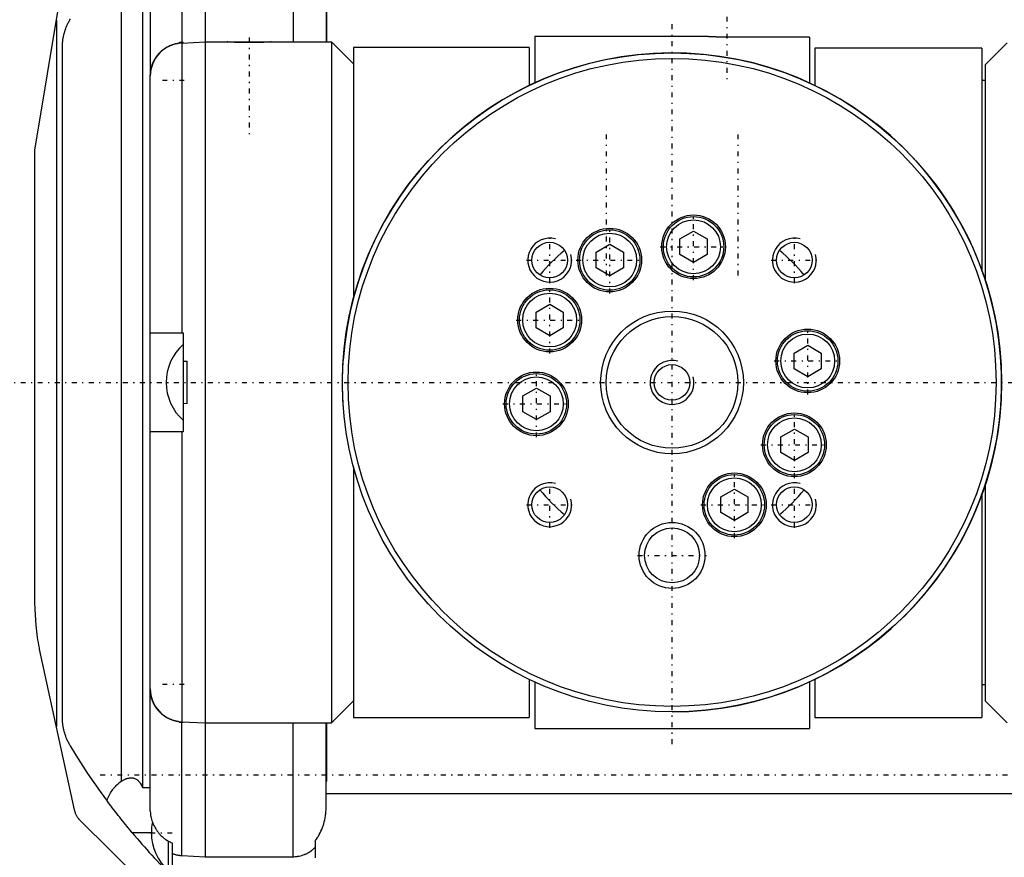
# Model space of a CAD drawing. Extents: x -109 to 109, y -1 to 887.
# Tile 7 of 11: x -59 to 30, y 677 to 753. Entities that reach past the tile are written whole.
import ezdxf

# ---------------------------------------------------------------- set-up
doc = ezdxf.new("R2010")
doc.units = 0
doc.linetypes.add('CENTER', pattern=[1.5, 0.45, -0.5, 0.05, -0.5])
for name, color, linetype in [('AM_0', 7, 'CONTINUOUS'), ('AM_10', 7, 'CONTINUOUS'), ('AM_7', 7, 'CENTER')]:
    doc.layers.add(name, color=color, linetype=linetype)

msp = doc.modelspace()

# ---------------------------------------------------------------- linework, layer by layer
at = {"layer": 'AM_0', "color": 7, "linetype": 'CONTINUOUS'}
for p, q in [((-44.639, 763.075), (-44.639, 750.953)), ((-42.5, 763.184), (-42.5, 676.816)), ((-34.5, 763.184), (-34.5, 751)), ((-58, 741.16), (-55.006, 759.302)), ((-47.5, 759.025), (-47.5, 747.92)), ((-31.5, 758.95), (-31.5, 750.978)), ((-48.219, 756.878), (-48.219, 683.122)), ((-50.139, 756.314), (-50.139, 683.686)), ((-31.416, 751), (-31.416, 756.309)), ((-56.052, 752.961), (-56.052, 688.675)), ((3, 751.5), (-12.5, 751.5)), ((-12.5, 751.5), (-12.5, 747.297)), ((12.5, 751.436), (4.887, 751.437)), ((12.5, 751.436), (12.5, 747.288)), ((-55.5, 689.492), (-55.5, 750.508)), ((-44.5, 750.95), (-44.843, 750.95)), ((-44.843, 750.95), (-44.843, 750.885)), ((-44.639, 750.901), (-42.5, 751)), ((-44.639, 750.901), (-44.639, 724.5)), ((-44.5, 750.95), (-44.5, 750.907)), ((-42.5, 751), (-31, 751)), ((-29, 749), (-31, 751)), ((-31, 751), (-31, 689)), ((-13, 750.5), (-29, 750.5)), ((-29, 750.5), (-29, 727.69)), ((-13, 750.5), (-13, 747.05)), ((13, 750.434), (13, 747.056)), ((28.2, 750.434), (13, 750.434)), ((28.2, 750.434), (28.2, 730.246)), ((30.5, 750.935), (28.5, 748.931)), ((28.5, 748.931), (28.5, 729.374)), ((-47.499, 692), (-47.499, 748)), ((28.5, 747.5), (28.2, 747.5)), ((-58, 700), (-58, 741.16)), ((0.72, 733.066), (1.96, 733.782)), ((1.96, 733.782), (3.2, 733.066)), ((-6.913, 731.859), (-5.673, 732.575)), ((-5.673, 732.575), (-4.433, 731.859)), ((0.72, 731.634), (0.72, 733.066)), ((3.2, 733.066), (3.2, 731.634)), ((-6.913, 730.428), (-6.913, 731.859)), ((-4.433, 731.859), (-4.433, 730.428)), ((1.96, 730.918), (0.72, 731.634)), ((3.2, 731.634), (1.96, 730.918)), ((-5.673, 729.712), (-6.913, 730.428)), ((-4.433, 730.428), (-5.673, 729.712)), ((-12.38, 726.396), (-11.14, 727.112)), ((-11.14, 727.112), (-9.9, 726.396)), ((-12.38, 724.965), (-12.38, 726.396)), ((-9.9, 726.396), (-9.9, 724.965)), ((-47.465, 724.5), (-44.5, 724.5)), ((-44.5, 724.5), (-44.5, 715.5)), ((-11.14, 724.249), (-12.38, 724.965)), ((-9.9, 724.965), (-11.14, 724.249)), ((11.111, 722.668), (12.351, 723.384)), ((11.111, 721.236), (11.111, 722.668)), ((12.351, 723.384), (13.591, 722.668)), ((13.591, 722.668), (13.591, 721.236)), ((-44.5, 721.95), (-44.157, 721.925)), ((-44.157, 718.075), (-44.157, 721.925)), ((12.351, 720.52), (11.111, 721.236)), ((13.591, 721.236), (12.351, 720.52)), ((-13.591, 718.764), (-12.351, 719.48)), ((-12.351, 719.48), (-11.111, 718.764)), ((-44.157, 718.075), (-44.5, 718.05)), ((-13.591, 717.332), (-13.591, 718.764)), ((-11.111, 718.764), (-11.111, 717.332)), ((-12.351, 716.616), (-13.591, 717.332)), ((-11.111, 717.332), (-12.351, 716.616)), ((-44.5, 715.5), (-47.465, 715.5)), ((-44.639, 715.5), (-44.639, 689.099)), ((9.9, 715.035), (11.14, 715.751)), ((11.14, 715.751), (12.38, 715.035)), ((9.9, 713.604), (9.9, 715.035)), ((12.38, 715.035), (12.38, 713.604)), ((11.14, 712.888), (9.9, 713.604)), ((12.38, 713.604), (11.14, 712.888)), ((-29, 712.31), (-29, 689.5)), ((4.433, 709.572), (5.673, 710.288)), ((5.673, 710.288), (6.913, 709.572)), ((28.5, 710.621), (28.5, 691)), ((4.433, 708.141), (4.433, 709.572)), ((6.913, 709.572), (6.913, 708.141)), ((28.2, 709.753), (28.2, 689.5)), ((5.673, 707.425), (4.433, 708.141)), ((6.913, 708.141), (5.673, 707.425)), ((-54.406, 681.082), (-57.58, 695.722)), ((-13, 692.95), (-13, 689.5)), ((13, 692.945), (13, 689.5)), ((-47.5, 680.975), (-47.5, 692.08)), ((-12.5, 692.703), (-12.5, 688.5)), ((12.5, 692.703), (12.5, 688.5)), ((28.2, 692.5), (28.5, 692.5)), ((-31, 689), (-29, 691)), ((28.5, 691), (30.5, 689)), ((-29, 689.5), (-13, 689.5)), ((13, 689.5), (28.2, 689.5)), ((-44.843, 689.115), (-44.843, 689.05)), ((-44.843, 689.05), (-44.5, 689.05)), ((-44.639, 689.099), (-42.5, 689)), ((-44.639, 676.925), (-44.639, 689.047)), ((-44.5, 689.093), (-44.5, 689.05)), ((-42.5, 689), (-31, 689)), ((-34.5, 676.816), (-34.5, 689)), ((-31.5, 681.183), (-31.5, 689.024)), ((-31.416, 683.691), (-31.416, 689)), ((-12.5, 688.5), (12.5, 688.5)), ((-48.219, 683.122), (-47.5, 683.122)), ((-31.5, 683.691), (-31.416, 683.691)), ((-31.5, 682.58), (31.5, 682.58)), ((-44, 670.37), (-53.855, 680.082)), ((-47.403, 679), (-49.143, 679)), ((-45.843, 675.55), (-45.843, 678.229)), ((-45.5, 678.071), (-45.5, 674.992)), ((-32.5, 678.223), (-32.5, 676.704)), ((-44.639, 676.925), (-42.5, 676.816)), ((-42.5, 676.816), (-34.5, 676.816))]:
    msp.add_line(p, q, dxfattribs=at)
for points in [[(-55.5, 750.508, 0), (-55.499, 750.584, 0), (-55.495, 750.735, 0), (-55.486, 750.885, 0), (-55.48, 750.96, 0), (-55.472, 751.036, 0), (-55.454, 751.185, 0), (-55.431, 751.335, 0), (-55.404, 751.483, 0), (-55.372, 751.631, 0), (-55.336, 751.777, 0), (-55.317, 751.85, 0), (-55.296, 751.923, 0), (-55.251, 752.067, 0), (-55.202, 752.21, 0), (-55.148, 752.351, 0), (-55.09, 752.49, 0), (-55.028, 752.628, 0), (-54.996, 752.696, 0), (-54.962, 752.764, 0), (-54.892, 752.897, 0), (-54.818, 753.029, 0), (-54.78, 753.094, 0)], [(5, 751.436, 0), (4.986, 751.436, 0), (4.958, 751.436, 0), (4.93, 751.437, 0), (4.916, 751.437, 0), (4.902, 751.437, 0), (4.873, 751.437, 0), (4.845, 751.437, 0), (4.816, 751.437, 0), (4.788, 751.437, 0), (4.759, 751.437, 0), (4.745, 751.437, 0), (4.73, 751.438, 0), (4.702, 751.438, 0), (4.673, 751.438, 0), (4.644, 751.438, 0), (4.615, 751.439, 0), (4.587, 751.439, 0), (4.572, 751.439, 0), (4.558, 751.44, 0), (4.529, 751.44, 0), (4.501, 751.44, 0), (4.487, 751.441, 0), (4.472, 751.441, 0), (4.444, 751.441, 0), (4.416, 751.442, 0), (4.402, 751.442, 0), (4.387, 751.442, 0), (4.359, 751.443, 0), (4.331, 751.444, 0), (4.303, 751.444, 0), (4.276, 751.445, 0), (4.248, 751.445, 0), (4.235, 751.446, 0), (4.221, 751.446, 0), (4.194, 751.447, 0), (4.167, 751.447, 0), (4.14, 751.448, 0), (4.113, 751.449, 0), (4.087, 751.45, 0), (4.074, 751.45, 0), (4.061, 751.45, 0), (4.035, 751.451, 0), (4.009, 751.452, 0), (3.983, 751.453, 0), (3.958, 751.454, 0), (3.933, 751.455, 0), (3.921, 751.455, 0), (3.908, 751.455, 0), (3.884, 751.456, 0), (3.86, 751.457, 0), (3.836, 751.458, 0), (3.813, 751.459, 0), (3.789, 751.46, 0), (3.778, 751.46, 0), (3.766, 751.461, 0), (3.744, 751.462, 0), (3.722, 751.462, 0), (3.7, 751.463, 0), (3.678, 751.464, 0), (3.657, 751.465, 0), (3.647, 751.466, 0), (3.636, 751.466, 0), (3.616, 751.467, 0), (3.596, 751.468, 0), (3.586, 751.468, 0), (3.576, 751.469, 0), (3.556, 751.47, 0), (3.537, 751.47, 0), (3.527, 751.471, 0), (3.518, 751.471, 0), (3.499, 751.472, 0), (3.48, 751.473, 0), (3.462, 751.474, 0), (3.444, 751.475, 0), (3.426, 751.476, 0), (3.417, 751.476, 0), (3.408, 751.477, 0), (3.391, 751.478, 0), (3.374, 751.478, 0), (3.357, 751.479, 0), (3.34, 751.48, 0), (3.324, 751.481, 0), (3.316, 751.482, 0), (3.308, 751.482, 0), (3.293, 751.483, 0), (3.278, 751.484, 0), (3.263, 751.484, 0), (3.248, 751.485, 0), (3.234, 751.486, 0), (3.227, 751.486, 0), (3.221, 751.487, 0), (3.207, 751.488, 0), (3.194, 751.488, 0), (3.182, 751.489, 0), (3.17, 751.49, 0), (3.158, 751.49, 0), (3.152, 751.491, 0), (3.147, 751.491, 0), (3.136, 751.492, 0), (3.125, 751.492, 0), (3.115, 751.493, 0), (3.105, 751.493, 0), (3.096, 751.494, 0), (3.092, 751.494, 0), (3.087, 751.495, 0), (3.079, 751.495, 0), (3.071, 751.496, 0), (3.067, 751.496, 0), (3.063, 751.496, 0), (3.056, 751.496, 0), (3.049, 751.497, 0), (3.046, 751.497, 0), (3.043, 751.497, 0), (3.037, 751.498, 0), (3.032, 751.498, 0), (3.027, 751.498, 0), (3.022, 751.499, 0), (3.018, 751.499, 0), (3.016, 751.499, 0), (3.015, 751.499, 0), (3.011, 751.499, 0), (3.008, 751.499, 0), (3.006, 751.5, 0), (3.004, 751.5, 0), (3.002, 751.5, 0), (3.002, 751.5, 0), (3.001, 751.5, 0), (3, 751.5, 0), (3, 751.5, 0), (3, 751.5, 0)], [(-47.499, 748, 0), (-47.498, 748.019, 0), (-47.497, 748.057, 0), (-47.495, 748.095, 0), (-47.494, 748.115, 0), (-47.492, 748.134, 0), (-47.489, 748.173, 0), (-47.486, 748.212, 0), (-47.482, 748.251, 0), (-47.477, 748.29, 0), (-47.472, 748.33, 0), (-47.469, 748.35, 0), (-47.466, 748.369, 0), (-47.46, 748.409, 0), (-47.453, 748.448, 0), (-47.446, 748.488, 0), (-47.438, 748.527, 0), (-47.429, 748.566, 0), (-47.425, 748.586, 0), (-47.421, 748.605, 0), (-47.411, 748.644, 0), (-47.401, 748.683, 0), (-47.396, 748.702, 0), (-47.391, 748.721, 0), (-47.38, 748.759, 0), (-47.369, 748.797, 0), (-47.363, 748.816, 0), (-47.357, 748.835, 0), (-47.345, 748.872, 0), (-47.332, 748.908, 0), (-47.32, 748.944, 0), (-47.306, 748.98, 0), (-47.293, 749.015, 0), (-47.286, 749.032, 0), (-47.279, 749.05, 0), (-47.265, 749.084, 0), (-47.25, 749.118, 0), (-47.235, 749.152, 0), (-47.219, 749.187, 0), (-47.203, 749.222, 0), (-47.194, 749.239, 0), (-47.186, 749.256, 0), (-47.168, 749.291, 0), (-47.15, 749.326, 0), (-47.131, 749.36, 0), (-47.112, 749.395, 0), (-47.092, 749.43, 0), (-47.082, 749.447, 0), (-47.072, 749.464, 0), (-47.051, 749.498, 0), (-47.03, 749.532, 0), (-47.008, 749.566, 0), (-46.986, 749.599, 0), (-46.963, 749.632, 0), (-46.952, 749.649, 0), (-46.94, 749.665, 0), (-46.917, 749.697, 0), (-46.893, 749.729, 0), (-46.869, 749.761, 0), (-46.844, 749.792, 0), (-46.819, 749.823, 0), (-46.807, 749.838, 0), (-46.794, 749.853, 0), (-46.769, 749.882, 0), (-46.743, 749.912, 0), (-46.731, 749.926, 0), (-46.718, 749.94, 0), (-46.692, 749.968, 0), (-46.666, 749.996, 0), (-46.653, 750.009, 0), (-46.64, 750.022, 0), (-46.614, 750.049, 0), (-46.587, 750.075, 0), (-46.56, 750.1, 0), (-46.533, 750.126, 0), (-46.504, 750.152, 0), (-46.49, 750.165, 0), (-46.475, 750.178, 0), (-46.446, 750.203, 0), (-46.416, 750.228, 0), (-46.386, 750.253, 0), (-46.355, 750.278, 0), (-46.323, 750.302, 0), (-46.307, 750.314, 0), (-46.291, 750.326, 0), (-46.259, 750.35, 0), (-46.227, 750.373, 0), (-46.194, 750.396, 0), (-46.16, 750.419, 0), (-46.127, 750.44, 0), (-46.11, 750.451, 0), (-46.093, 750.462, 0), (-46.059, 750.483, 0), (-46.025, 750.504, 0), (-45.99, 750.524, 0), (-45.956, 750.543, 0), (-45.921, 750.562, 0), (-45.904, 750.571, 0), (-45.886, 750.58, 0), (-45.852, 750.598, 0), (-45.817, 750.615, 0), (-45.782, 750.632, 0), (-45.748, 750.648, 0), (-45.713, 750.664, 0), (-45.696, 750.671, 0), (-45.679, 750.679, 0), (-45.645, 750.693, 0), (-45.61, 750.707, 0), (-45.593, 750.714, 0), (-45.576, 750.721, 0), (-45.54, 750.734, 0), (-45.504, 750.747, 0), (-45.486, 750.753, 0), (-45.468, 750.76, 0), (-45.431, 750.772, 0), (-45.394, 750.784, 0), (-45.356, 750.795, 0), (-45.318, 750.806, 0), (-45.28, 750.817, 0), (-45.261, 750.822, 0), (-45.241, 750.827, 0), (-45.203, 750.837, 0), (-45.164, 750.846, 0), (-45.124, 750.854, 0), (-45.085, 750.862, 0), (-45.046, 750.87, 0), (-45.026, 750.873, 0), (-45.006, 750.877, 0), (-44.967, 750.883, 0), (-44.927, 750.889, 0), (-44.907, 750.892, 0)], [(-36.5, 751, 0), (-36.5, 751, 0), (-36.502, 751, 0), (-36.505, 751, 0), (-36.507, 751, 0), (-36.51, 750.999, 0), (-36.517, 750.999, 0), (-36.525, 750.998, 0), (-36.536, 750.998, 0), (-36.548, 750.997, 0), (-36.561, 750.996, 0), (-36.569, 750.996, 0), (-36.577, 750.995, 0), (-36.594, 750.994, 0), (-36.613, 750.993, 0), (-36.634, 750.992, 0), (-36.656, 750.991, 0), (-36.68, 750.99, 0), (-36.693, 750.989, 0), (-36.706, 750.988, 0), (-36.733, 750.987, 0), (-36.761, 750.985, 0), (-36.776, 750.984, 0), (-36.791, 750.984, 0), (-36.823, 750.982, 0), (-36.856, 750.98, 0), (-36.872, 750.98, 0), (-36.89, 750.979, 0), (-36.925, 750.977, 0), (-36.961, 750.975, 0), (-36.998, 750.974, 0), (-37.037, 750.972, 0), (-37.076, 750.97, 0), (-37.095, 750.969, 0), (-37.115, 750.968, 0), (-37.157, 750.967, 0), (-37.199, 750.965, 0), (-37.243, 750.963, 0), (-37.288, 750.962, 0), (-37.335, 750.96, 0), (-37.358, 750.959, 0), (-37.382, 750.958, 0), (-37.431, 750.957, 0), (-37.481, 750.955, 0), (-37.532, 750.954, 0), (-37.583, 750.952, 0), (-37.636, 750.951, 0), (-37.662, 750.95, 0), (-37.689, 750.949, 0), (-37.743, 750.948, 0), (-37.798, 750.947, 0), (-37.853, 750.946, 0), (-37.909, 750.945, 0), (-37.965, 750.944, 0), (-37.993, 750.943, 0), (-38.021, 750.943, 0), (-38.078, 750.942, 0), (-38.135, 750.941, 0), (-38.191, 750.941, 0), (-38.248, 750.94, 0), (-38.305, 750.94, 0), (-38.333, 750.94, 0), (-38.361, 750.94, 0), (-38.417, 750.939, 0), (-38.472, 750.939, 0), (-38.5, 750.939, 0), (-38.528, 750.939, 0), (-38.583, 750.939, 0), (-38.639, 750.94, 0), (-38.667, 750.94, 0), (-38.695, 750.94, 0), (-38.752, 750.94, 0), (-38.809, 750.941, 0), (-38.865, 750.941, 0), (-38.922, 750.942, 0), (-38.979, 750.943, 0), (-39.007, 750.943, 0), (-39.035, 750.944, 0), (-39.091, 750.945, 0), (-39.147, 750.946, 0), (-39.202, 750.947, 0), (-39.257, 750.948, 0), (-39.311, 750.949, 0), (-39.338, 750.95, 0), (-39.364, 750.951, 0), (-39.417, 750.952, 0), (-39.468, 750.954, 0), (-39.519, 750.955, 0), (-39.569, 750.957, 0), (-39.618, 750.958, 0), (-39.642, 750.959, 0), (-39.665, 750.96, 0), (-39.712, 750.962, 0), (-39.757, 750.963, 0), (-39.801, 750.965, 0), (-39.843, 750.967, 0), (-39.885, 750.968, 0), (-39.905, 750.969, 0), (-39.924, 750.97, 0), (-39.963, 750.972, 0), (-40.002, 750.974, 0), (-40.039, 750.975, 0), (-40.075, 750.977, 0), (-40.11, 750.979, 0), (-40.128, 750.98, 0), (-40.144, 750.98, 0), (-40.177, 750.982, 0), (-40.209, 750.984, 0), (-40.224, 750.984, 0), (-40.239, 750.985, 0), (-40.267, 750.987, 0), (-40.294, 750.988, 0), (-40.307, 750.989, 0), (-40.32, 750.99, 0), (-40.344, 750.991, 0), (-40.366, 750.992, 0), (-40.387, 750.993, 0), (-40.406, 750.994, 0), (-40.423, 750.995, 0), (-40.431, 750.996, 0), (-40.439, 750.996, 0), (-40.452, 750.997, 0), (-40.464, 750.998, 0), (-40.475, 750.998, 0), (-40.483, 750.999, 0), (-40.49, 750.999, 0), (-40.493, 751, 0), (-40.495, 751, 0), (-40.498, 751, 0), (-40.5, 751, 0), (-40.5, 751, 0)], [(-47.5, 724.477, 0), (-47.499, 724.484, 0), (-47.491, 724.494, 0), (-47.476, 724.499, 0), (-47.465, 724.5, 0)], [(-30, 720, 0), (-30, 720.014, 0), (-30, 720.042, 0), (-30, 720.07, 0), (-30, 720.084, 0), (-30, 720.098, 0), (-30, 720.127, 0), (-30, 720.155, 0), (-29.999, 720.184, 0), (-29.999, 720.212, 0), (-29.999, 720.241, 0), (-29.999, 720.255, 0), (-29.999, 720.27, 0), (-29.999, 720.298, 0), (-29.998, 720.327, 0), (-29.998, 720.356, 0), (-29.998, 720.385, 0), (-29.997, 720.413, 0), (-29.997, 720.428, 0), (-29.997, 720.442, 0), (-29.996, 720.471, 0), (-29.996, 720.499, 0), (-29.996, 720.513, 0), (-29.995, 720.528, 0), (-29.995, 720.556, 0), (-29.994, 720.584, 0), (-29.994, 720.599, 0), (-29.994, 720.613, 0), (-29.993, 720.641, 0), (-29.993, 720.669, 0), (-29.992, 720.697, 0), (-29.991, 720.724, 0), (-29.991, 720.752, 0), (-29.99, 720.765, 0), (-29.99, 720.779, 0), (-29.989, 720.806, 0), (-29.988, 720.833, 0), (-29.988, 720.86, 0), (-29.987, 720.887, 0), (-29.986, 720.913, 0), (-29.986, 720.926, 0), (-29.985, 720.939, 0), (-29.984, 720.965, 0), (-29.984, 720.991, 0), (-29.983, 721.017, 0), (-29.982, 721.042, 0), (-29.981, 721.067, 0), (-29.981, 721.079, 0), (-29.98, 721.092, 0), (-29.979, 721.116, 0), (-29.978, 721.14, 0), (-29.977, 721.164, 0), (-29.976, 721.187, 0), (-29.976, 721.211, 0), (-29.975, 721.222, 0), (-29.975, 721.234, 0), (-29.974, 721.256, 0), (-29.973, 721.278, 0), (-29.972, 721.3, 0), (-29.971, 721.322, 0), (-29.97, 721.343, 0), (-29.969, 721.353, 0), (-29.969, 721.364, 0), (-29.968, 721.384, 0), (-29.967, 721.404, 0), (-29.967, 721.414, 0), (-29.966, 721.424, 0), (-29.965, 721.444, 0), (-29.964, 721.463, 0), (-29.964, 721.473, 0), (-29.963, 721.482, 0), (-29.962, 721.501, 0), (-29.961, 721.52, 0), (-29.961, 721.538, 0), (-29.96, 721.556, 0), (-29.959, 721.574, 0), (-29.958, 721.583, 0), (-29.958, 721.592, 0), (-29.957, 721.609, 0), (-29.956, 721.626, 0), (-29.955, 721.643, 0), (-29.954, 721.66, 0), (-29.953, 721.676, 0), (-29.953, 721.684, 0), (-29.952, 721.692, 0), (-29.951, 721.707, 0), (-29.951, 721.722, 0), (-29.95, 721.737, 0), (-29.949, 721.752, 0), (-29.948, 721.766, 0), (-29.948, 721.773, 0), (-29.947, 721.779, 0), (-29.946, 721.793, 0), (-29.946, 721.806, 0), (-29.945, 721.818, 0), (-29.944, 721.83, 0), (-29.943, 721.842, 0), (-29.943, 721.848, 0), (-29.943, 721.853, 0), (-29.942, 721.864, 0), (-29.941, 721.875, 0), (-29.941, 721.885, 0), (-29.94, 721.895, 0), (-29.94, 721.904, 0), (-29.939, 721.908, 0), (-29.939, 721.913, 0), (-29.938, 721.921, 0), (-29.938, 721.929, 0), (-29.938, 721.933, 0), (-29.937, 721.937, 0), (-29.937, 721.944, 0), (-29.937, 721.951, 0), (-29.936, 721.954, 0), (-29.936, 721.957, 0), (-29.936, 721.963, 0), (-29.935, 721.968, 0), (-29.935, 721.973, 0), (-29.935, 721.978, 0), (-29.934, 721.982, 0), (-29.934, 721.984, 0), (-29.934, 721.985, 0), (-29.934, 721.989, 0), (-29.934, 721.992, 0), (-29.934, 721.994, 0), (-29.934, 721.996, 0), (-29.933, 721.998, 0), (-29.933, 721.998, 0), (-29.933, 721.999, 0), (-29.933, 722, 0), (-29.933, 722, 0), (-29.933, 722, 0)], [(-29.933, 718, 0), (-29.933, 718, 0), (-29.933, 718, 0), (-29.933, 718.001, 0), (-29.933, 718.002, 0), (-29.933, 718.002, 0), (-29.934, 718.004, 0), (-29.934, 718.006, 0), (-29.934, 718.008, 0), (-29.934, 718.011, 0), (-29.934, 718.015, 0), (-29.934, 718.016, 0), (-29.934, 718.018, 0), (-29.935, 718.022, 0), (-29.935, 718.027, 0), (-29.935, 718.032, 0), (-29.936, 718.037, 0), (-29.936, 718.043, 0), (-29.936, 718.046, 0), (-29.937, 718.049, 0), (-29.937, 718.056, 0), (-29.937, 718.063, 0), (-29.938, 718.067, 0), (-29.938, 718.071, 0), (-29.938, 718.079, 0), (-29.939, 718.087, 0), (-29.939, 718.092, 0), (-29.94, 718.096, 0), (-29.94, 718.105, 0), (-29.941, 718.115, 0), (-29.941, 718.125, 0), (-29.942, 718.136, 0), (-29.943, 718.147, 0), (-29.943, 718.152, 0), (-29.943, 718.158, 0), (-29.944, 718.17, 0), (-29.945, 718.182, 0), (-29.946, 718.194, 0), (-29.946, 718.207, 0), (-29.947, 718.221, 0), (-29.948, 718.227, 0), (-29.948, 718.234, 0), (-29.949, 718.248, 0), (-29.95, 718.263, 0), (-29.951, 718.278, 0), (-29.951, 718.293, 0), (-29.952, 718.308, 0), (-29.953, 718.316, 0), (-29.953, 718.324, 0), (-29.954, 718.34, 0), (-29.955, 718.357, 0), (-29.956, 718.374, 0), (-29.957, 718.391, 0), (-29.958, 718.408, 0), (-29.958, 718.417, 0), (-29.959, 718.426, 0), (-29.96, 718.444, 0), (-29.961, 718.462, 0), (-29.961, 718.48, 0), (-29.962, 718.499, 0), (-29.963, 718.518, 0), (-29.964, 718.527, 0), (-29.964, 718.537, 0), (-29.965, 718.556, 0), (-29.966, 718.576, 0), (-29.967, 718.586, 0), (-29.967, 718.596, 0), (-29.968, 718.616, 0), (-29.969, 718.636, 0), (-29.969, 718.647, 0), (-29.97, 718.657, 0), (-29.971, 718.678, 0), (-29.972, 718.7, 0), (-29.973, 718.722, 0), (-29.974, 718.744, 0), (-29.975, 718.766, 0), (-29.975, 718.778, 0), (-29.976, 718.789, 0), (-29.976, 718.813, 0), (-29.977, 718.836, 0), (-29.978, 718.86, 0), (-29.979, 718.884, 0), (-29.98, 718.908, 0), (-29.981, 718.921, 0), (-29.981, 718.933, 0), (-29.982, 718.958, 0), (-29.983, 718.983, 0), (-29.984, 719.009, 0), (-29.984, 719.035, 0), (-29.985, 719.061, 0), (-29.986, 719.074, 0), (-29.986, 719.087, 0), (-29.987, 719.113, 0), (-29.988, 719.14, 0), (-29.988, 719.167, 0), (-29.989, 719.194, 0), (-29.99, 719.221, 0), (-29.99, 719.235, 0), (-29.991, 719.248, 0), (-29.991, 719.276, 0), (-29.992, 719.303, 0), (-29.993, 719.331, 0), (-29.993, 719.359, 0), (-29.994, 719.387, 0), (-29.994, 719.401, 0), (-29.994, 719.416, 0), (-29.995, 719.444, 0), (-29.995, 719.472, 0), (-29.996, 719.487, 0), (-29.996, 719.501, 0), (-29.996, 719.529, 0), (-29.997, 719.558, 0), (-29.997, 719.572, 0), (-29.997, 719.587, 0), (-29.998, 719.615, 0), (-29.998, 719.644, 0), (-29.998, 719.673, 0), (-29.999, 719.702, 0), (-29.999, 719.73, 0), (-29.999, 719.745, 0), (-29.999, 719.759, 0), (-29.999, 719.788, 0), (-29.999, 719.816, 0), (-30, 719.845, 0), (-30, 719.873, 0), (-30, 719.902, 0), (-30, 719.916, 0), (-30, 719.93, 0), (-30, 719.958, 0), (-30, 719.986, 0), (-30, 720, 0)], [(-47.465, 715.5, 0), (-47.476, 715.501, 0), (-47.491, 715.506, 0), (-47.499, 715.516, 0), (-47.5, 715.523, 0)], [(-57.58, 695.722, 0), (-57.603, 695.839, 0), (-57.647, 696.076, 0), (-57.689, 696.314, 0), (-57.709, 696.434, 0), (-57.728, 696.554, 0), (-57.765, 696.795, 0), (-57.8, 697.038, 0), (-57.898, 697.887, 0), (-57.989, 699.318, 0), (-58, 700, 0)], [(-44.907, 689.108, 0), (-44.927, 689.111, 0), (-44.967, 689.117, 0), (-45.006, 689.123, 0), (-45.026, 689.127, 0), (-45.046, 689.13, 0), (-45.085, 689.138, 0), (-45.124, 689.146, 0), (-45.164, 689.154, 0), (-45.203, 689.163, 0), (-45.241, 689.173, 0), (-45.261, 689.178, 0), (-45.28, 689.183, 0), (-45.318, 689.194, 0), (-45.356, 689.205, 0), (-45.394, 689.216, 0), (-45.431, 689.228, 0), (-45.468, 689.24, 0), (-45.486, 689.247, 0), (-45.504, 689.253, 0), (-45.54, 689.266, 0), (-45.576, 689.279, 0), (-45.593, 689.286, 0), (-45.61, 689.293, 0), (-45.645, 689.307, 0), (-45.679, 689.321, 0), (-45.696, 689.329, 0), (-45.713, 689.336, 0), (-45.748, 689.352, 0), (-45.782, 689.368, 0), (-45.817, 689.385, 0), (-45.852, 689.402, 0), (-45.886, 689.42, 0), (-45.904, 689.429, 0), (-45.921, 689.438, 0), (-45.956, 689.457, 0), (-45.99, 689.476, 0), (-46.025, 689.496, 0), (-46.059, 689.517, 0), (-46.093, 689.538, 0), (-46.11, 689.549, 0), (-46.127, 689.56, 0), (-46.16, 689.581, 0), (-46.194, 689.604, 0), (-46.227, 689.627, 0), (-46.259, 689.65, 0), (-46.291, 689.674, 0), (-46.307, 689.686, 0), (-46.323, 689.698, 0), (-46.355, 689.722, 0), (-46.386, 689.747, 0), (-46.416, 689.772, 0), (-46.446, 689.797, 0), (-46.475, 689.822, 0), (-46.49, 689.835, 0), (-46.504, 689.848, 0), (-46.533, 689.874, 0), (-46.56, 689.9, 0), (-46.587, 689.925, 0), (-46.614, 689.951, 0), (-46.64, 689.978, 0), (-46.653, 689.991, 0), (-46.666, 690.004, 0), (-46.692, 690.032, 0), (-46.718, 690.06, 0), (-46.731, 690.074, 0), (-46.743, 690.088, 0), (-46.769, 690.118, 0), (-46.794, 690.147, 0), (-46.807, 690.162, 0), (-46.819, 690.177, 0), (-46.844, 690.208, 0), (-46.869, 690.239, 0), (-46.893, 690.271, 0), (-46.917, 690.303, 0), (-46.94, 690.335, 0), (-46.952, 690.351, 0), (-46.963, 690.368, 0), (-46.986, 690.401, 0), (-47.008, 690.434, 0), (-47.03, 690.468, 0), (-47.051, 690.502, 0), (-47.072, 690.536, 0), (-47.082, 690.553, 0), (-47.092, 690.57, 0), (-47.112, 690.605, 0), (-47.131, 690.64, 0), (-47.15, 690.674, 0), (-47.168, 690.709, 0), (-47.186, 690.744, 0), (-47.194, 690.761, 0), (-47.203, 690.778, 0), (-47.219, 690.813, 0), (-47.235, 690.848, 0), (-47.25, 690.882, 0), (-47.265, 690.916, 0), (-47.279, 690.95, 0), (-47.286, 690.968, 0), (-47.293, 690.985, 0), (-47.306, 691.02, 0), (-47.32, 691.056, 0), (-47.332, 691.092, 0), (-47.345, 691.128, 0), (-47.357, 691.165, 0), (-47.363, 691.184, 0), (-47.369, 691.203, 0), (-47.38, 691.241, 0), (-47.391, 691.279, 0), (-47.396, 691.298, 0), (-47.401, 691.317, 0), (-47.411, 691.356, 0), (-47.421, 691.395, 0), (-47.425, 691.414, 0), (-47.429, 691.434, 0), (-47.438, 691.473, 0), (-47.446, 691.512, 0), (-47.453, 691.552, 0), (-47.46, 691.591, 0), (-47.466, 691.631, 0), (-47.469, 691.65, 0), (-47.472, 691.67, 0), (-47.477, 691.71, 0), (-47.482, 691.749, 0), (-47.486, 691.788, 0), (-47.489, 691.827, 0), (-47.492, 691.866, 0), (-47.494, 691.885, 0), (-47.495, 691.905, 0), (-47.497, 691.943, 0), (-47.498, 691.981, 0), (-47.499, 692, 0)], [(-54.78, 686.906, 0), (-54.818, 686.971, 0), (-54.892, 687.103, 0), (-54.962, 687.236, 0), (-54.996, 687.304, 0), (-55.028, 687.372, 0), (-55.09, 687.51, 0), (-55.148, 687.649, 0), (-55.202, 687.79, 0), (-55.251, 687.933, 0), (-55.296, 688.077, 0), (-55.317, 688.15, 0), (-55.336, 688.223, 0), (-55.372, 688.369, 0), (-55.404, 688.517, 0), (-55.431, 688.665, 0), (-55.454, 688.815, 0), (-55.472, 688.964, 0), (-55.48, 689.04, 0), (-55.486, 689.115, 0), (-55.495, 689.265, 0), (-55.499, 689.416, 0), (-55.5, 689.492, 0)], [(-51.462, 681.952, 0), (-52.047, 682.756, 0), (-53.179, 684.39, 0), (-54.259, 686.059, 0), (-54.78, 686.906, 0)], [(-50.139, 683.686, 0), (-50.112, 683.703, 0), (-50.058, 683.736, 0), (-50.004, 683.767, 0), (-49.978, 683.782, 0), (-49.951, 683.797, 0), (-49.899, 683.824, 0), (-49.847, 683.849, 0), (-49.795, 683.872, 0), (-49.745, 683.893, 0), (-49.695, 683.912, 0), (-49.67, 683.921, 0), (-49.646, 683.93, 0), (-49.598, 683.945, 0), (-49.551, 683.958, 0), (-49.503, 683.97, 0), (-49.456, 683.979, 0), (-49.409, 683.987, 0), (-49.385, 683.991, 0), (-49.362, 683.994, 0), (-49.315, 683.998, 0), (-49.268, 684, 0), (-49.245, 684, 0)], [(-49.245, 684, 0), (-49.208, 683.999, 0), (-49.136, 683.994, 0), (-49.064, 683.983, 0), (-49.029, 683.975, 0), (-48.995, 683.967, 0), (-48.927, 683.944, 0), (-48.861, 683.916, 0), (-48.797, 683.883, 0), (-48.735, 683.844, 0), (-48.675, 683.799, 0), (-48.646, 683.775, 0), (-48.618, 683.75, 0), (-48.564, 683.695, 0), (-48.512, 683.636, 0), (-48.462, 683.573, 0), (-48.415, 683.505, 0), (-48.369, 683.431, 0), (-48.347, 683.391, 0), (-48.325, 683.35, 0), (-48.281, 683.264, 0), (-48.24, 683.171, 0), (-48.219, 683.122, 0)], [(-31.416, 683.691, 0), (-31.442, 683.75, 0), (-31.479, 683.867, 0), (-31.498, 683.983, 0), (-31.5, 684.039, 0)], [(-51.462, 681.952, 0), (-51.434, 682.017, 0), (-51.376, 682.144, 0), (-51.316, 682.268, 0), (-51.286, 682.329, 0), (-51.254, 682.389, 0), (-51.19, 682.506, 0), (-51.123, 682.62, 0), (-51.054, 682.73, 0), (-50.984, 682.836, 0), (-50.911, 682.937, 0), (-50.874, 682.987, 0), (-50.837, 683.035, 0), (-50.76, 683.129, 0), (-50.682, 683.218, 0), (-50.603, 683.302, 0), (-50.521, 683.383, 0), (-50.439, 683.458, 0), (-50.397, 683.494, 0), (-50.355, 683.529, 0), (-50.269, 683.595, 0), (-50.183, 683.657, 0), (-50.139, 683.686, 0)], [(-49.143, 679, 0), (-49.209, 679.08, 0), (-49.342, 679.241, 0), (-49.477, 679.404, 0), (-49.544, 679.486, 0), (-49.612, 679.569, 0), (-49.747, 679.735, 0), (-49.882, 679.903, 0), (-50.017, 680.072, 0), (-50.152, 680.241, 0), (-50.285, 680.41, 0), (-50.352, 680.494, 0), (-50.418, 680.579, 0), (-50.549, 680.747, 0), (-50.679, 680.914, 0), (-50.806, 681.08, 0), (-50.931, 681.244, 0), (-51.054, 681.406, 0), (-51.115, 681.486, 0), (-51.174, 681.566, 0), (-51.292, 681.723, 0), (-51.406, 681.876, 0), (-51.462, 681.952, 0)], [(-53.855, 680.082, 0), (-53.878, 680.104, 0), (-53.923, 680.151, 0), (-53.965, 680.199, 0), (-53.986, 680.224, 0), (-54.007, 680.248, 0), (-54.046, 680.299, 0), (-54.084, 680.351, 0), (-54.121, 680.404, 0), (-54.155, 680.458, 0), (-54.188, 680.514, 0), (-54.204, 680.542, 0), (-54.219, 680.57, 0), (-54.248, 680.628, 0), (-54.276, 680.686, 0), (-54.301, 680.745, 0), (-54.325, 680.805, 0), (-54.346, 680.865, 0), (-54.356, 680.896, 0), (-54.366, 680.927, 0), (-54.384, 680.989, 0), (-54.399, 681.051, 0), (-54.406, 681.082, 0)], [(-47.5, 680.975, 0), (-47.499, 680.918, 0), (-47.494, 680.805, 0), (-47.484, 680.691, 0), (-47.478, 680.634, 0), (-47.47, 680.577, 0), (-47.45, 680.462, 0), (-47.426, 680.348, 0), (-47.397, 680.233, 0), (-47.363, 680.119, 0), (-47.324, 680.005, 0), (-47.303, 679.948, 0), (-47.282, 679.892, 0), (-47.234, 679.78, 0), (-47.183, 679.67, 0), (-47.128, 679.562, 0), (-47.069, 679.455, 0), (-47.006, 679.35, 0), (-46.973, 679.298, 0), (-46.94, 679.247, 0), (-46.869, 679.146, 0), (-46.796, 679.048, 0), (-46.758, 679, 0)], [(-32.5, 678.223, 0), (-32.455, 678.287, 0), (-32.366, 678.417, 0), (-32.279, 678.553, 0), (-32.237, 678.622, 0), (-32.196, 678.693, 0), (-32.115, 678.839, 0), (-32.037, 678.989, 0), (-31.964, 679.144, 0), (-31.894, 679.304, 0), (-31.828, 679.467, 0), (-31.798, 679.551, 0), (-31.768, 679.635, 0), (-31.712, 679.807, 0), (-31.662, 679.982, 0), (-31.618, 680.161, 0), (-31.58, 680.343, 0), (-31.549, 680.526, 0), (-31.537, 680.619, 0), (-31.526, 680.712, 0), (-31.509, 680.899, 0), (-31.501, 681.088, 0), (-31.5, 681.183, 0)], [(-46.758, 679, 0), (-46.73, 678.966, 0), (-46.674, 678.9, 0), (-46.618, 678.837, 0), (-46.589, 678.807, 0), (-46.56, 678.776, 0), (-46.498, 678.715, 0), (-46.434, 678.654, 0), (-46.368, 678.595, 0), (-46.299, 678.537, 0), (-46.228, 678.48, 0), (-46.191, 678.453, 0), (-46.155, 678.426, 0), (-46.08, 678.374, 0), (-46.004, 678.325, 0), (-45.927, 678.278, 0), (-45.85, 678.234, 0), (-45.773, 678.193, 0), (-45.734, 678.173, 0), (-45.695, 678.155, 0), (-45.619, 678.12, 0), (-45.54, 678.087, 0), (-45.5, 678.071, 0)], [(-45.5, 677.11, 0), (-45.478, 677.101, 0), (-45.433, 677.084, 0), (-45.387, 677.068, 0), (-45.364, 677.061, 0), (-45.341, 677.053, 0), (-45.294, 677.039, 0), (-45.246, 677.025, 0), (-45.198, 677.012, 0), (-45.15, 676.999, 0), (-45.102, 676.988, 0), (-45.077, 676.983, 0), (-45.053, 676.978, 0), (-45.004, 676.968, 0), (-44.955, 676.959, 0), (-44.906, 676.951, 0), (-44.857, 676.945, 0), (-44.808, 676.939, 0), (-44.783, 676.936, 0), (-44.759, 676.933, 0), (-44.711, 676.929, 0), (-44.663, 676.926, 0), (-44.639, 676.925, 0)], [(-34.5, 676.816, 0), (-34.441, 676.817, 0), (-34.321, 676.822, 0), (-34.198, 676.833, 0), (-34.136, 676.84, 0), (-34.074, 676.849, 0), (-33.949, 676.872, 0), (-33.826, 676.9, 0), (-33.705, 676.934, 0), (-33.587, 676.972, 0), (-33.473, 677.015, 0), (-33.419, 677.037, 0), (-33.365, 677.061, 0), (-33.257, 677.112, 0), (-33.149, 677.169, 0), (-33.041, 677.232, 0), (-32.935, 677.3, 0), (-32.831, 677.373, 0), (-32.781, 677.411, 0), (-32.731, 677.45, 0), (-32.635, 677.53, 0), (-32.544, 677.613, 0), (-32.5, 677.655, 0)]]:
    msp.add_polyline3d(points, dxfattribs=at)
for centre, radius in [((0, 720), 30), ((0, 720), 29.5), ((1.96, 732.35), 2.9), ((1.96, 732.35), 2.75), ((1.96, 732.35), 2.45), ((-5.673, 731.143), 2.9), ((-5.673, 731.143), 2.75), ((-5.673, 731.143), 2.45), ((-11.137, 731.137), 1.621), ((11.137, 731.137), 1.621), ((-11.14, 725.68), 2.9), ((-11.14, 725.68), 2.75), ((-11.14, 725.68), 2.45), ((0, 720), 6.5), ((0, 720), 6), ((12.351, 721.952), 2.9), ((12.351, 721.952), 2.75), ((12.351, 721.952), 2.45), ((0, 720), 1.621), ((-12.351, 718.048), 2.9), ((-12.351, 718.048), 2.75), ((-12.351, 718.048), 2.45), ((11.14, 714.32), 2.9), ((11.14, 714.32), 2.75), ((11.14, 714.32), 2.45), ((5.673, 708.857), 2.9), ((5.673, 708.857), 2.75), ((5.673, 708.857), 2.45), ((-11.137, 708.863), 1.621), ((11.137, 708.863), 1.621), ((0, 704.25), 3), ((0, 704.25), 2.5)]:
    msp.add_circle(centre, radius, dxfattribs=at)
for centre, radius, start, end in [((-44.5, 747.904), 3, 92.65069, 180), ((-41.803, 747.498), 4.6, 131.36621, 132.78716), ((0, 720), 30, 270, 176.17745), ((0, 720), 15.5, 129.12426, 140.87574), ((0, 720), 15.5, 39.12426, 50.87574), ((-41.46, 719.998), 4.6, 131.36621, 179.9713), ((-41.46, 720.002), 4.6, 180.0287, 228.63379), ((0, 720), 15.5, 219.12426, 230.87574), ((0, 720), 15.5, 309.12426, 320.87574), ((-44.5, 692.096), 3, 180, 267.34931), ((-41.803, 692.502), 4.6, 227.21284, 228.63379), ((-42.803, 678.998), 4.6, 168.06906, 179.9713), ((0, 720), 64, 219.83844, 224.68876), ((-42.803, 679.002), 4.6, 180.0287, 228.63379)]:
    msp.add_arc(centre, radius, start, end, dxfattribs=at)
at = {"layer": 'AM_10', "color": 7, "linetype": 'CONTINUOUS'}
for centre in [(-11.137, 731.137), (11.137, 731.137), (0, 720), (-11.137, 708.863), (11.137, 708.863)]:
    msp.add_arc(centre, 2, 75, 15, dxfattribs=at)
at = {"layer": 'AM_7', "color": 4, "linetype": 'CENTER'}
for p, q in [((5, 754.85), (5, 747.15)), ((0, 687.062), (0, 752.938)), ((-38.5, 751.407), (-38.5, 742.457)), ((-44.405, 747.5), (-46.498, 747.5)), ((-6, 742.587), (-6, 729.677)), ((6, 742.587), (6, 729.677)), ((1.96, 729.305), (1.96, 735.395)), ((-5.673, 728.098), (-5.673, 734.188)), ((-11.137, 729.037), (-11.137, 733.237)), ((11.137, 729.037), (11.137, 733.237)), ((-1.085, 732.35), (5.005, 732.35)), ((-13.237, 731.137), (-9.037, 731.137)), ((-8.718, 731.143), (-2.628, 731.143)), ((9.037, 731.137), (13.237, 731.137)), ((-11.14, 722.635), (-11.14, 728.725)), ((-14.185, 725.68), (-8.095, 725.68)), ((12.351, 718.907), (12.351, 724.997)), ((9.306, 721.952), (15.396, 721.952)), ((-12.351, 715.003), (-12.351, 721.093)), ((-108.9, 720), (108.9, 720)), ((-15.396, 718.048), (-9.306, 718.048)), ((11.14, 711.275), (11.14, 717.365)), ((8.095, 714.32), (14.185, 714.32)), ((5.673, 705.812), (5.673, 711.902)), ((-11.137, 706.763), (-11.137, 710.963)), ((11.137, 706.763), (11.137, 710.963)), ((-13.237, 708.863), (-9.037, 708.863)), ((2.628, 708.857), (8.718, 708.857)), ((9.037, 708.863), (13.237, 708.863)), ((-3.15, 704.25), (3.15, 704.25)), ((-44.405, 692.5), (-46.498, 692.5)), ((52.25, 684.225), (-52.25, 684.225)), ((-47.498, 679), (-45.405, 679))]:
    msp.add_line(p, q, dxfattribs=at)

doc.saveas('drawing.dxf')
